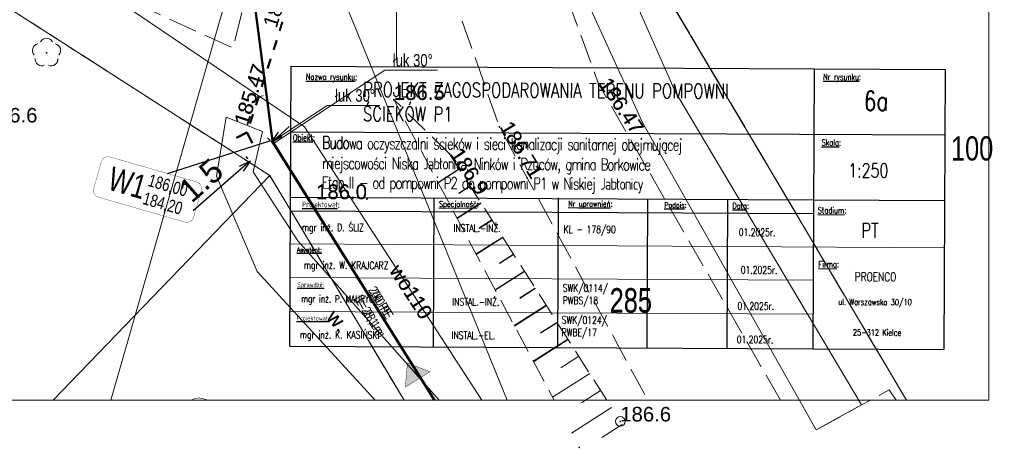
# Model space of a CAD drawing. Header units: metres. Extents: x 7482748 to 7484637, y 5684406 to 5687014.
# Tile 169 of 180: x 7484102 to 7484153, y 5685367 to 5685389. Entities that reach past the tile are written whole.
import ezdxf
from ezdxf.enums import TextEntityAlignment as Align
from ezdxf.lldxf.tags import DXFTag

# ---------------------------------------------------------------- set-up
doc = ezdxf.new("R2010")
doc.units = ezdxf.units.M
doc.header["$MEASUREMENT"] = 0
for name, pattern in [('1', [1.5, 1, -0.5]), ('BUBZ01_500', [1.75, 1.25, -0.5]), ('KTJZ01_500', [2, 1.5, -0.5]), ('l217_500', [2, 1.5, -0.5]), ('l218_500', [1, 0.5, -0.5])]:
    doc.linetypes.add(name, pattern=pattern)
for name, color, linetype, lineweight in [('.domiar', 250, 'Continuous', 9), ('.ks tłoczny', 104, 'Continuous', 50), ('_Dzialki', 7, 'Continuous', 0), ('_Dzialki_opis', 7, 'Continuous', 0), ('_Kontury', 7, 'Continuous', 0), ('_Podzial_sekcyjny_krzyze', 7, '1', 13), ('_Uzytki', 7, 'Continuous', 0), ('BUBZ02_D', 7, 'BUBZ01_500', 13), ('BUBZ02_G', 7, 'BUBZ01_500', 13), ('BUBZ02_W', 7, 'Continuous', 13), ('BUIB05_01', 7, 'Continuous', 40), ('GES__SUSM04_01P', 7, 'Continuous', 13), ('RTPW01_P', 7, 'Continuous', 0), ('RTPW02_P', 7, 'Continuous', 0), ('TABELKI', 7, 'Continuous', 25)]:
    doc.layers.add(name, color=color, linetype=linetype, lineweight=lineweight)
doc.layers.add('_ramki_nieplotowane', color=7, linetype='Continuous', lineweight=0, plot=False)
doc.layers.add('GES__SUPW_01_pL', color=5, linetype='Continuous', lineweight=13, true_color=0x0000ff)
doc.layers.add('OBOP02_01', color=7, linetype='Continuous', lineweight=13, true_color=0x008000)
doc.layers.add('GES__SUPW_01_pT', color=5, linetype='Continuous', lineweight=13, true_color=0x0000ff, transparency=0.25)
doc.layers.add('IS_kanalizacja_sanitarna', color=7, linetype='SOLID', true_color=0x000000)
doc.layers.add('IS_Opisy_działek_Net', color=7, linetype='SOLID', true_color=0x000000)
doc.layers.add('IS_Węzeł_sieci_kanalizacyjnej_-_opisy', color=7, linetype='Continuous')
for name, color, linetype, lineweight, transparency in [('KTJZ01_O', 7, 'KTJZ01_500', 13, 0.5), ('PTRW02_O', 7, 'Continuous', 13, 0.5), ('PTRW02_T', 7, 'Continuous', 13, 0.25), ('RTPW01_G', 7, 'Continuous', 13, 0.25), ('RTPW02_G', 7, 'Continuous', 13, 0.25)]:
    doc.layers.add(name, color=color, linetype=linetype, lineweight=lineweight, transparency=transparency)
doc.styles.get("Standard").update_dxf_attribs({"font": 'simplex.shx', "width": 0.75})
doc.styles.add('STYL_ARIAL', font='simplex.shx', dxfattribs={"width": 0.75, "oblique": 0.1})
doc.styles.add('Style-Arial', font='arial.ttf')
tags = doc.linetypes.add('SOLID', pattern=[10, 10, 0]).pattern_tags.tags
tags[6:7] = [DXFTag(74, 4), DXFTag(75, 0), DXFTag(340, '0'), DXFTag(46, 0.0), DXFTag(50, 0.0), DXFTag(44, 0.0), DXFTag(45, 0.0)]
tags[4:5] = [DXFTag(74, 4), DXFTag(75, 0), DXFTag(340, '0'), DXFTag(46, 0.0), DXFTag(50, 0.0), DXFTag(44, 0.0), DXFTag(45, 0.0)]
doc.dimstyles.get("Standard").update_dxf_attribs({"dimtxt": 0.18, "dimasz": 0.18, "dimexe": 0.18, "dimexo": 0.0625, "dimgap": 0.09, "dimtad": 0, "dimtih": 1, "dimtoh": 1, "dimdec": 4, "dimzin": 0, "dimdsep": 46, "dimtxsty": 'Standard', "dimcen": 0.09, "dimadec": 0, "dimazin": 0, "dimtfac": 1, "dimtdec": 4, "dimtofl": 0, "dimtmove": 0, "dimatfit": 3, "dimfxl": 0, "dimtolj": 1, "dimtzin": 0, "dimarcsym": 0})

# ---------------------------------------------------------------- blocks, each defined once
blk = doc.blocks.new('RTPW01')
at = {"layer": 'RTPW01_P', "linetype": 'Continuous', "lineweight": 0}
h = blk.add_hatch(color=256, dxfattribs=at)
edge = h.paths.add_edge_path()
edge.add_arc((0, 0), 0.045, 0, 360)
blk = doc.blocks.new('RTPW01_1')
at = {"layer": 'RTPW02_P', "linetype": 'Continuous', "lineweight": 0}
h = blk.add_hatch(color=256, dxfattribs=at)
edge = h.paths.add_edge_path()
edge.add_arc((0, 0), 0.045, 0, 360)
blk = doc.blocks.new('RTPW01_3')
at = {"layer": 'RTPW02_P', "linetype": 'Continuous', "lineweight": 0}
h = blk.add_hatch(color=256, dxfattribs=at)
edge = h.paths.add_edge_path()
edge.add_arc((0, 0), 0.045, 0, 360)
blk = doc.blocks.new('OBOP02_01_35')
at = {"layer": 'OBOP02_01', "linetype": 'Continuous', "lineweight": 13}
h = blk.add_hatch(color=256, dxfattribs=at)
edge = h.paths.add_edge_path()
edge.add_arc((0, 0), 0.05, 0, 360)
for centre, start, end in [((0, 0.4), 30, 150), ((-0.38, 0.12), 102, 222), ((0.38, 0.12), 318, 78), ((-0.24, -0.32), 174, 294), ((0.24, -0.32), 246, 6)]:
    blk.add_arc(centre, 0.35, start, end, dxfattribs=at)
blk = doc.blocks.new('SUSM04_01')
at = {"layer": 'GES__SUSM04_01P', "linetype": 'Continuous', "lineweight": 13}
blk.add_circle((0, 0), 0.25, dxfattribs=at)
blk = doc.blocks.new('TerminatorOpen_0.5')
at = {"color": 0, "linetype": 'ByBlock', "lineweight": -2}
for q in [(-1, 0.25), (-1, 0), (-1, -0.25)]:
    blk.add_line((0, 0), q, dxfattribs=at)
blk = doc.blocks.new('*D1006')
at = {"layer": '.domiar', "color": 0, "linetype": 'Continuous', "lineweight": -2, "transparency": 16777216}
for p, q in [((7484115.885, 5685383.119), (7484116.345, 5685383.52)), ((7484115.335, 5685382.822), (7484115.229, 5685382.943)), ((7484114.227, 5685381.853), (7484114.121, 5685381.974)), ((7484113.859, 5685381.347), (7484111.382, 5685379.18))]:
    blk.add_line(p, q, dxfattribs=at)
at = {"layer": 'Defpoints', "color": 0, "linetype": 'Continuous', "transparency": 16777216}
for p in [(7484115.532, 5685382.596), (7484114.318, 5685381.748), (7484114.424, 5685381.627)]:
    blk.add_point(p, dxfattribs=at)
at = {"layer": '.domiar', "color": 0, "linetype": 'Continuous', "lineweight": -2, "transparency": 16777216, "xscale": 0.61, "yscale": 0.61, "zscale": 0.61}
for p, rotation in [((7484115.426, 5685382.717), 221.168584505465), ((7484114.318, 5685381.748), 41.16858450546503)]:
    blk.add_blockref('TerminatorOpen_0.5', p, dxfattribs=dict(at, rotation=rotation))
at = {"layer": '.domiar', "color": 0, "linetype": 'Continuous', "transparency": 16777216, "insert": (7484111.79, 5685380.75), "char_height": 1.2, "attachment_point": 5, "rotation": 41.1686, "style": 'Style-Arial'}
blk.add_mtext('\\A1;1.5', dxfattribs=at)

msp = doc.modelspace()

# ---------------------------------------------------------------- hatches: boundary and pattern name
at = {"layer": 'IS_kanalizacja_sanitarna', "linetype": 'Continuous', "ltscale": 0.01}
msp.add_hatch(color=256, dxfattribs=at).paths.add_polyline_path([(7484122.4467, 5685371.33256), (7484122.33562, 5685370.0875), (7484123.61085, 5685370.87731)])

# ---------------------------------------------------------------- linework, layer by layer
at = {"layer": '.domiar', "linetype": 'Continuous'}
for points in [[(7484078.21605, 5685421.90405), (7484078.21605, 5685369.40405), (7484152.46605, 5685369.40405), (7484152.46605, 5685421.90405), (7484078.21605, 5685421.90405)], [(7484115.53941, 5685382.65192), (7484121.28707, 5685386.42548), (7484121.28707, 5685386.42548)], [(7484123.99073, 5685386.42548), (7484121.28707, 5685386.42548)], [(7484115.43109, 5685382.72466), (7484118.30492, 5685384.61144), (7484118.30492, 5685384.61144)], [(7484121.00858, 5685384.61144), (7484118.30492, 5685384.61144)], [(7484116.39931, 5685377.47765), (7484150.18731, 5685377.26836)], [(7484116.39057, 5685375.73906), (7484143.39461, 5685375.60824)], [(7484116.38177, 5685373.98725), (7484143.38597, 5685373.85422)]]:
    msp.add_lwpolyline(points, dxfattribs=at)
at = {"layer": '.ks tłoczny', "color": 111, "linetype": 'Continuous', "true_color": 0x70ffb8}
msp.add_lwpolyline([(7484113.64426, 5685396.93616), (7484115.47149, 5685382.78226)], dxfattribs=at)
at = {"layer": '.ks tłoczny', "linetype": 'Continuous'}
for points in [[(7484123.8429, 5685369.40405), (7484115.477, 5685382.75149), (7484115.477, 5685382.75149), (7484115.477, 5685382.75149), (7484115.477, 5685382.75149), (7484115.477, 5685382.75149)], [(7484123.83416, 5685369.40405), (7484115.48072, 5685382.73163), (7484115.48072, 5685382.73163), (7484115.48072, 5685382.73163), (7484115.48072, 5685382.73163), (7484115.48072, 5685382.73163)]]:
    msp.add_lwpolyline(points, dxfattribs=at)
at = {"layer": '_Dzialki', "color": 96, "linetype": 'Continuous', "true_color": 0x008000, "flags": 128}
for points in [[(7484115.34344, 5685380.99537), (7484084.57344, 5685400.72537)], [(7484127.58668, 5685369.40405), (7484118.40344, 5685391.95537)], [(7484148.20979, 5685369.40405), (7484135.03344, 5685391.66537)], [(7484115.34344, 5685380.99537), (7484104.16053, 5685369.40405)], [(7484122.27717, 5685369.40405), (7484115.34344, 5685380.99537)]]:
    msp.add_lwpolyline(points, dxfattribs=at)
at = {"layer": '_Kontury', "color": 96, "linetype": 'l217_500', "true_color": 0x008000, "flags": 128}
for points in [[(7484115.34344, 5685380.99537), (7484084.57344, 5685400.72537)], [(7484135.03344, 5685391.66537), (7484148.20979, 5685369.40405)], [(7484122.27581, 5685369.40405), (7484115.34344, 5685380.99537)]]:
    msp.add_lwpolyline(points, dxfattribs=at)
at = {"layer": '_Podzial_sekcyjny_krzyze', "linetype": 'Continuous'}
msp.add_line((7484121.88344, 5685386.96537), (7484121.88344, 5685391.96537), dxfattribs=at)
at = {"layer": '_ramki_nieplotowane', "color": 3, "linetype": 'Continuous', "lineweight": 0, "flags": 128}
msp.add_lwpolyline([(7484107.12681, 5685369.40405), (7484122.21236, 5685421.90405)], dxfattribs=at)
at = {"layer": '_Uzytki', "color": 96, "linetype": 'l218_500', "true_color": 0x008000, "flags": 128}
for points in [[(7484084.57344, 5685400.72537), (7484115.34344, 5685380.99537)], [(7484148.20979, 5685369.40405), (7484135.03344, 5685391.66537)], [(7484115.34344, 5685380.99537), (7484122.27581, 5685369.40405)]]:
    msp.add_lwpolyline(points, dxfattribs=at)
at = {"layer": 'BUBZ02_D', "linetype": 'BUBZ01_500', "lineweight": 13, "flags": 128}
for points in [[(7484124.62344, 5685382.11537), (7484121.74344, 5685384.91537), (7484130.01788, 5685369.40405)], [(7484147.67413, 5685369.40405), (7484147.32344, 5685369.94537), (7484145.89344, 5685369.16537), (7484143.54344, 5685367.87537)]]:
    msp.add_lwpolyline(points, dxfattribs=at)
at = {"layer": 'BUBZ02_G', "linetype": 'BUBZ01_500', "lineweight": 13, "flags": 128}
msp.add_lwpolyline([(7484132.73842, 5685369.40405), (7484124.62344, 5685382.11537)], dxfattribs=at)
at = {"layer": 'BUBZ02_W', "linetype": 'Continuous', "lineweight": 13}
for p, q in [((7484125.11344, 5685381.34537), (7484124.02344, 5685380.64537)), ((7484125.11534, 5685381.32415), (7484124.02534, 5685380.62415)), ((7484125.67344, 5685380.46537), (7484125.09344, 5685380.09537)), ((7484125.67534, 5685380.44415), (7484125.09534, 5685380.07415)), ((7484126.23344, 5685379.58537), (7484125.00344, 5685378.79537)), ((7484126.23534, 5685379.56415), (7484125.00534, 5685378.77415)), ((7484126.80344, 5685378.70537), (7484126.15344, 5685378.29537)), ((7484126.80534, 5685378.68415), (7484126.15534, 5685378.27415)), ((7484127.36344, 5685377.82537), (7484125.99344, 5685376.95537)), ((7484127.36534, 5685377.80415), (7484125.99534, 5685376.93415)), ((7484127.92344, 5685376.94537), (7484127.20344, 5685376.48537)), ((7484127.92534, 5685376.92415), (7484127.20534, 5685376.46415)), ((7484128.48344, 5685376.06537), (7484126.97344, 5685375.10537)), ((7484128.48534, 5685376.04415), (7484126.97534, 5685375.08415)), ((7484129.04344, 5685375.18537), (7484128.25344, 5685374.68537)), ((7484129.04534, 5685375.16415), (7484128.25534, 5685374.66415)), ((7484129.60344, 5685374.30537), (7484127.96344, 5685373.25537)), ((7484129.60534, 5685374.28415), (7484127.96534, 5685373.23415)), ((7484130.16344, 5685373.42537), (7484129.31344, 5685372.88537)), ((7484130.16534, 5685373.40415), (7484129.31534, 5685372.86415)), ((7484130.73344, 5685372.55537), (7484128.94344, 5685371.41537)), ((7484130.73534, 5685372.53415), (7484128.94534, 5685371.39415)), ((7484131.29344, 5685371.67537), (7484130.36344, 5685371.07537)), ((7484131.85344, 5685370.79537), (7484129.93344, 5685369.56537)), ((7484132.41344, 5685369.91537), (7484131.42344, 5685369.27537)), ((7484132.97344, 5685369.03537), (7484130.91344, 5685367.71537)), ((7484133.53344, 5685368.15537), (7484132.47344, 5685367.48537))]:
    msp.add_line(p, q, dxfattribs=at)
at = {"layer": 'BUIB05_01', "linetype": 'Continuous', "lineweight": 40}
for p, q in [((7484115.98344, 5685388.92537), (7484115.83344, 5685388.45537)), ((7484115.68344, 5685387.97537), (7484115.53344, 5685387.50537)), ((7484115.68534, 5685387.95415), (7484115.53534, 5685387.48415)), ((7484115.37344, 5685387.02537), (7484115.22344, 5685386.54537)), ((7484115.37534, 5685387.00415), (7484115.22534, 5685386.52415)), ((7484115.07344, 5685386.07537), (7484114.91344, 5685385.59537)), ((7484115.07534, 5685386.05415), (7484114.91534, 5685385.57415)), ((7484114.76344, 5685385.11537), (7484114.61344, 5685384.64537)), ((7484114.76534, 5685385.09415), (7484114.61534, 5685384.62415)), ((7484114.46344, 5685384.16537), (7484114.30344, 5685383.69537)), ((7484114.46534, 5685384.14415), (7484114.30534, 5685383.67415)), ((7484114.15344, 5685383.21537), (7484113.62344, 5685382.94537)), ((7484114.15534, 5685383.19415), (7484113.62534, 5685382.92415)), ((7484114.15344, 5685383.21537), (7484114.15344, 5685383.21537)), ((7484114.15344, 5685383.21537), (7484114.42344, 5685382.68537)), ((7484114.15534, 5685383.19415), (7484114.15534, 5685383.19415)), ((7484114.15534, 5685383.19415), (7484114.42534, 5685382.66415))]:
    msp.add_line(p, q, dxfattribs=at)
at = {"layer": 'GES__SUPW_01_pL', "linetype": 'Continuous', "lineweight": 13, "flags": 128}
msp.add_lwpolyline([(7484126.28197, 5685369.40405), (7484117.12344, 5685383.50537), (7484078.21605, 5685409.77203)], dxfattribs=at)
at = {"layer": 'IS_kanalizacja_sanitarna', "linetype": 'Continuous', "ltscale": 0.01, "const_width": 0.02}
for points in [[(7484114.82605, 5685385.09099), (7484115.02309, 5685385.12531)], [(7484114.82795, 5685385.06977), (7484115.02498, 5685385.10409)], [(7484122.4467, 5685371.33256), (7484122.33562, 5685370.0875), (7484123.61085, 5685370.87731), (7484122.4467, 5685371.33256)]]:
    msp.add_lwpolyline(points, dxfattribs=at)
at = {"layer": 'IS_Węzeł_sieci_kanalizacyjnej_-_opisy', "color": 18, "linetype": 'SOLID', "ltscale": 0.01, "true_color": 0x000000}
msp.add_lwpolyline([(7484110.06427, 5685381.10094), (7484115.39556, 5685382.81115)], dxfattribs=at)
for points, const_width in [([(7484106.49112, 5685379.88193), (7484110.95961, 5685378.59543, 0.414214), (7484111.40516, 5685378.84177), (7484111.80356, 5685380.22556, 0.414214), (7484111.55721, 5685380.67111), (7484107.08872, 5685381.95762, 0.414214), (7484106.64317, 5685381.71127), (7484106.24477, 5685380.32748, 0.414214), (7484106.49112, 5685379.88193)], 0.015), ([(7484112.18401, 5685369.40405), (7484111.87681, 5685369.4925, 0.21766412), (7484111.28486, 5685369.40405)], 0.03)]:
    msp.add_lwpolyline(points, format="xyb", dxfattribs=dict(at, const_width=const_width))
at = {"layer": 'KTJZ01_O', "linetype": 'KTJZ01_500', "lineweight": 13, "flags": 128}
for points in [[(7484117.40908, 5685421.90405), (7484120.45344, 5685402.69537), (7484127.19344, 5685383.51537), (7484134.85581, 5685369.40405)], [(7484141.70497, 5685369.40405), (7484132.30344, 5685385.73537), (7484125.57344, 5685404.18537), (7484122.61789, 5685421.90405)]]:
    msp.add_lwpolyline(points, dxfattribs=at)
msp.add_lwpolyline([(7484078.21605, 5685409.4877), (7484078.33344, 5685409.37537), (7484087.50344, 5685402.44537), (7484105.49344, 5685391.19537), (7484113.44344, 5685387.57537), (7484114.14344, 5685390.38537), (7484105.01344, 5685395.17537), (7484089.59344, 5685405.12537), (7484080.74344, 5685411.97537, -0.02413727), (7484078.21605, 5685414.67796)], format="xyb", dxfattribs=at)
at = {"layer": 'PTRW02_O', "linetype": 'Continuous', "lineweight": 13, "flags": 128}
for points in [[(7484126.28507, 5685421.90405), (7484126.77344, 5685416.70537), (7484130.93344, 5685397.38537), (7484136.28344, 5685385.30537), (7484145.89344, 5685369.16537), (7484143.54344, 5685367.87537), (7484134.58344, 5685383.73537), (7484128.73344, 5685396.53537), (7484126.58344, 5685404.21537), (7484124.54344, 5685416.77537), (7484124.05776, 5685421.90405)], [(7484120.7812, 5685369.40405), (7484114.69344, 5685376.05537), (7484112.59344, 5685380.96537), (7484113.09344, 5685384.01537), (7484114.96344, 5685383.27537), (7484114.47344, 5685381.19537), (7484116.78344, 5685377.62537), (7484124.07819, 5685369.40405)]]:
    msp.add_lwpolyline(points, dxfattribs=at)
at = {"layer": 'TABELKI'}
for p, q in [((7484116.3731, 5685372.19107), (7484116.44426, 5685386.63781)), ((7484116.44426, 5685386.63781), (7484150.19981, 5685386.47153)), ((7484143.44829, 5685386.50479), (7484143.37712, 5685372.05805)), ((7484150.19981, 5685386.47153), (7484150.12865, 5685372.02479)), ((7484116.42762, 5685383.25948), (7484150.18317, 5685383.09319)), ((7484116.41098, 5685379.88114), (7484150.16653, 5685379.71486)), ((7484123.80305, 5685379.84473), (7484123.76593, 5685372.15465)), ((7484130.23212, 5685379.85223), (7484130.1948, 5685372.12298)), ((7484134.84616, 5685379.79033), (7484134.80903, 5685372.10025)), ((7484138.97445, 5685379.73082), (7484138.93751, 5685372.07992)), ((7484116.40748, 5685379.17187), (7484143.41151, 5685379.03885)), ((7484116.3731, 5685372.19107), (7484150.12865, 5685372.02479))]:
    msp.add_line(p, q, dxfattribs=at)

# ---------------------------------------------------------------- block references
at = {"layer": 'GES__SUSM04_01P', "linetype": 'Continuous', "lineweight": 13}
msp.add_blockref('SUSM04_01', (7484133.43344, 5685368.31537), dxfattribs=at)
at = {"layer": 'OBOP02_01', "linetype": 'Continuous', "lineweight": 13}
msp.add_blockref('OBOP02_01_35', (7484103.81344, 5685387.32537), dxfattribs=at)
at = {"layer": 'RTPW01_P', "linetype": 'Continuous', "lineweight": 0}
for p in [(7484121.74344, 5685384.91537), (7484121.74534, 5685384.89415), (7484124.62344, 5685382.11537), (7484124.62534, 5685382.09415), (7484120.35344, 5685379.79537), (7484120.35534, 5685379.77415), (7484133.43344, 5685368.31537), (7484131.31344, 5685366.97537)]:
    msp.add_blockref('RTPW01', p, dxfattribs=at)
at = {"layer": 'RTPW02_P', "linetype": 'Continuous', "lineweight": 0}
for name, p in [('RTPW01_1', (7484132.30344, 5685385.73537)), ('RTPW01_1', (7484132.30534, 5685385.71415)), ('RTPW01_3', (7484114.15344, 5685383.21537)), ('RTPW01_3', (7484114.15534, 5685383.19415)), ('RTPW01_1', (7484127.19344, 5685383.51537)), ('RTPW01_1', (7484127.19534, 5685383.49415))]:
    msp.add_blockref(name, p, dxfattribs=at)

# ---------------------------------------------------------------- texts
at = {"layer": '_Dzialki_opis', "color": 96, "true_color": 0x008000, "char_height": 1.25, "attachment_point": 7, "line_spacing_factor": 0.6, "style": 'STYL_ARIAL'}
for s, insert in [('\\fArial|b0|i0|c238238|p39;100', (7484150.50344, 5685381.75537)), ('\\fArial|b0|i0|c238238|p39;285', (7484132.88344, 5685373.92537)), ('\\fArial|b0|i0|c238238|p39;285', (7484132.88534, 5685373.90415))]:
    msp.add_mtext(s, dxfattribs=dict(at, insert=insert))
at = {"layer": 'GES__SUPW_01_pT', "linetype": 'Continuous', "lineweight": 13, "style": 'Style-Arial'}
for p in [(7484122.63344, 5685375.01537), (7484122.63534, 5685374.99415)]:
    msp.add_text('wo110', height=0.75, rotation=303, dxfattribs=at).set_placement(p, align=Align.MIDDLE_CENTER)
at = {"layer": 'IS_Opisy_działek_Net', "linetype": 'Continuous', "ltscale": 0.01, "char_height": 0.4824, "rotation": 301.738549}
for s, insert, attachment_point in [('{\\fArial|b0|i0|c238|p34;200 PE}', (7484120.39503, 5685375.08928), 7), ('{\\fArial|b0|i0|c238|p34;200 PE}', (7484120.47245, 5685374.94756), 7), ('\\fArial|b0|i0;L= 28,1 m', (7484120.08886, 5685374.8999), 1), ('\\fArial|b0|i0;L= 28,1 m', (7484120.16629, 5685374.75819), 1)]:
    msp.add_mtext(s, dxfattribs=dict(at, insert=insert, attachment_point=attachment_point))
at = {"layer": 'IS_Węzeł_sieci_kanalizacyjnej_-_opisy', "color": 18, "linetype": 'SOLID', "ltscale": 0.01, "true_color": 0x000000, "char_height": 0.6444, "attachment_point": 7}
for insert in [(7484121.68665, 5685386.61141), (7484118.7045, 5685384.79737)]:
    msp.add_mtext('{\\fArial|b0|i0|c238|p34;łuk 30%%D}', dxfattribs=dict(at, insert=insert))
at = {"layer": 'IS_Węzeł_sieci_kanalizacyjnej_-_opisy', "color": 18, "linetype": 'SOLID', "ltscale": 0.01, "true_color": 0x000000, "rotation": 343.938549}
for s, insert, char_height, attachment_point in [('\\fArial|b0|i0;W1', (7484108.74751, 5685379.76739), 1.224, 9), ('\\fArial|b0|i0;186,00', (7484108.96919, 5685380.35666), 0.6444, 7), ('\\fArial|b0|i0;184,20', (7484108.91242, 5685380.15947), 0.6444, 1)]:
    msp.add_mtext(s, dxfattribs=dict(at, insert=insert, char_height=char_height, attachment_point=attachment_point))
at = {"layer": 'PTRW02_T', "linetype": 'Continuous', "lineweight": 13, "style": 'Style-Arial'}
for p in [(7484118.21344, 5685373.65537), (7484118.21534, 5685373.63415)]:
    msp.add_text('w.', height=0.75, rotation=312.88, dxfattribs=at).set_placement(p)
at = {"layer": 'RTPW01_G', "linetype": 'Continuous', "lineweight": 13, "style": 'Style-Arial'}
for s, p in [('186.5', (7484121.74344, 5685384.91537)), ('186.5', (7484121.74534, 5685384.89415)), ('186.6', (7484100.72344, 5685383.73537)), ('186.6', (7484133.43344, 5685368.31537))]:
    msp.add_text(s, height=0.75, dxfattribs=at).set_placement(p)
for p in [(7484124.62344, 5685382.11537), (7484124.62534, 5685382.09415)]:
    msp.add_text('186.9', height=0.75, rotation=303.42, dxfattribs=at).set_placement(p)
for p in [(7484120.35344, 5685379.79537), (7484120.35534, 5685379.77415)]:
    msp.add_text('186.0', height=0.75, dxfattribs=at).set_placement(p, align=Align.RIGHT)
at = {"layer": 'RTPW02_G', "linetype": 'Continuous', "lineweight": 13, "style": 'Style-Arial'}
for s, rotation, p in [('185.56', 72.21, (7484115.68344, 5685388.56537)), ('185.47', 72.21, (7484114.19344, 5685383.54537)), ('185.47', 72.21, (7484114.19534, 5685383.52415)), ('186.47', 303.6, (7484132.30344, 5685385.73537)), ('186.47', 303.6, (7484132.30534, 5685385.71415)), ('186.71', 301, (7484127.19344, 5685383.51537)), ('186.71', 301, (7484127.19534, 5685383.49415))]:
    msp.add_text(s, height=0.75, rotation=rotation, dxfattribs=at).set_placement(p)
at = {"layer": 'TABELKI', "attachment_point": 1, "rotation": 359.717757}
for s, insert, char_height, width in [('{\\Fsimplex.shx|c238;\\LNazwa rysunku\\l:}', (7484117.20097, 5685386.25389), 0.31941, 12.8212784), ('{\\Fsimplex.shx|c238;\\LNr rysunku\\l:}', (7484143.90843, 5685386.24992), 0.31941, 12.8212784), ('{\\Fsimplex.shx|c238;\\LObiekt\\l:}', (7484116.52921, 5685383.11667), 0.31941, 12.8212784), ('{\\Fsimplex.shx|c238;\\LSkala\\l:}', (7484143.82799, 5685382.86233), 0.31941, 12.8212784), ('{\\Fsimplex.shx|c238;\\LProjektował\\l:}', (7484117.01052, 5685379.65465), 0.29484, 11.8350262), ('{\\Fsimplex.shx|c238;\\LSpecjalność\\l:}', (7484124.07614, 5685379.67938), 0.29484, 11.8350262), ('{\\Fsimplex.shx|c238;\\LNr uprawnień\\l:}', (7484130.7487, 5685379.69575), 0.29484, 11.8350262), ('{\\Fsimplex.shx|c238;\\LPodpis\\l:}', (7484135.70829, 5685379.61025), 0.27027, 11.8350262), ('{\\Fsimplex.shx|c238;\\LData\\l:}', (7484139.22194, 5685379.5857), 0.29484, 11.8350262), ('{\\Fsimplex.shx|c238;\\LStadium\\l:}', (7484143.62637, 5685379.36532), 0.31941, 12.8212784), ('{\\fsimplex.shx|b0|i0|c238|p0;\\LAsystent:}', (7484116.74472, 5685377.29229), 0.2457, 9.8625218), ('{\\Fsimplex.shx|c238;\\LFirma\\l:}', (7484143.66532, 5685376.58263), 0.31941, 12.8212784), ('{\\fsimplex.shx|b0|i0|c238|p0;\\LSprawdził:}', (7484116.76204, 5685375.49253), 0.2457, 9.8625218), ('{\\Fsimplex.shx|c238;ul. Warszawska 30/10}', (7484144.68818, 5685374.6406), 0.315315, 8.8762697), ('{\\fsimplex.shx|b0|i0|c238|p0;\\LProjektował:}', (7484116.72276, 5685373.76492), 0.2457, 9.8625218), ('{\\Fsimplex.shx|c238;25-312 Kielce}', (7484145.44438, 5685373.06516), 0.315315, 8.8762697)]:
    msp.add_mtext(s, dxfattribs=dict(at, insert=insert, char_height=char_height, width=width))
at = {"layer": 'TABELKI', "lineweight": 25, "attachment_point": 1, "rotation": 359.717757}
for s, insert, char_height, width in [('PROJEKT ZAGOSPODAROWANIA TERENU POMPOWNI \\PŚCIEKÓW P1', (7484120.15573, 5685385.8124), 0.75, 29.4904078), ('6a', (7484146.01224, 5685385.35236), 1, 17.7525393), ('\\pt20.474;{\\T0.85;Budo\\H0.92308x;wa oczyszczalni ścieków i sieci kanalizacji sanitarnej obejmującej\\Pmiejscowości Niska Jabłonica, Ninków i Rzuców, gmina Borkowice\\PEtap II - od pompowni P2 do pompowni P1 w Niskiej Jabłonicy}', (7484118.03497, 5685383.02362), 0.65, 48.1059249), ('{\\fsimplex.shx|b0|i0|c238|p0;1:250}', (7484145.20338, 5685381.62439), 0.716625, 17.7525393), ('{\\Fsimplex.shx|c238;\\H0.6622x;mgr inż. D. ŚLIZ}', (7484116.99327, 5685378.5185), 0.5797292, 20.6432854), ('{\\Fsimplex.shx|c238;INSTAL.-INŻ.}', (7484124.82604, 5685378.48433), 0.3839063, 26.8362711), ('PT', (7484145.87406, 5685378.53995), 0.75, 17.7525393), ('{\\Fsimplex.shx|c238;KL - 178/90}', (7484130.51249, 5685378.41666), 0.3839063, 26.8362711), ('01.2025r.', (7484139.55171, 5685378.26656), 0.383906, 26.8362711), ('{\\H0.6622x;mgr inż. W. KRAJCARZ}', (7484117.09709, 5685376.57353), 0.5797292, 20.6432854), ('01.2025r.', (7484139.65553, 5685376.32158), 0.383906, 26.8362711), ('SWK/0114/\\PPWBS/18', (7484130.46671, 5685375.39203), 0.383906, 26.8362711), ('mgr inż. P. MAURYCY', (7484116.96511, 5685374.82783), 0.3652294, 13.0052698), ('{\\Fsimplex.shx|c238;INSTAL.-INŻ.}', (7484124.76124, 5685374.68061), 0.3839063, 26.8362711), ('01.2025r.', (7484139.48691, 5685374.46283), 0.383906, 26.8362711), ('SWK/0124/\\PPWBE/17', (7484130.41263, 5685373.74264), 0.383906, 26.8362711), ('{\\H0.6622x;mgr inż. K. KASIŃSKI}', (7484116.88919, 5685372.98716), 0.5797292, 20.6432854), ('INSTAL.-EL.', (7484124.72196, 5685372.953), 0.3839063, 26.8362711), ('01.2025r.', (7484139.44763, 5685372.73522), 0.383906, 26.8362711)]:
    msp.add_mtext(s, dxfattribs=dict(at, insert=insert, char_height=char_height, width=width))
at = {"layer": 'TABELKI', "lineweight": 30, "insert": (7484145.54341, 5685376.00639), "char_height": 0.45045, "width": 17.7525393, "attachment_point": 1, "rotation": 359.717757}
msp.add_mtext('{\\Fsimplex.shx|c238;PROENCO}', dxfattribs=at)

# ---------------------------------------------------------------- dimensions: what is measured, and where the dimension line sits
at = {"layer": '.domiar', "color": 7, "linetype": 'Continuous'}
dim = msp.add_linear_dim(base=(7484114.31825, 5685381.74825), p1=(7484115.53201, 5685382.59622), p2=(7484114.42401, 5685381.62731), angle=221.168585, dimstyle='Standard', override={"dimtxt": 1.2, "dimasz": 0.61, "dimexe": 0.3, "dimexo": 0.3, "dimgap": 0.3, "dimtad": 1, "dimtih": 0, "dimtoh": 0, "dimdec": 1, "dimzin": 11, "dimdsep": 0, "dimtxsty": 'Style-Arial', "dimblk": 'TerminatorOpen_0.5', "dimadec": 4, "dimazin": 3, "dimtdec": 1, "dimatfit": 1, "dimldrblk": 'TerminatorOpen_0.5', "dimfrac": 2, "dimtzin": 11}, dxfattribs=at)
dim.commit()
dim.dimension.update_dxf_attribs({"geometry": '*D1006', "text_midpoint": (7484112.39086, 5685380.06281), "dimtype": 161})

doc.saveas('drawing.dxf')
